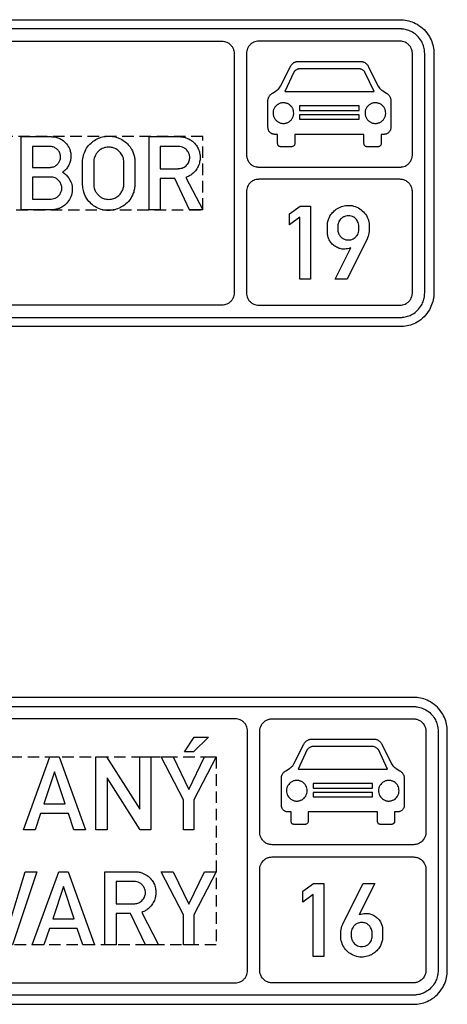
# Model space of a CAD drawing. Header units: millimetres. Extents: x -193 to 4535, y -731 to 1029.
# Tile 3 of 3: x 3840 to 4535, y -731 to 873. Entities that reach past the tile are written whole.
import ezdxf

# ---------------------------------------------------------------- set-up
doc = ezdxf.new("R2010")
doc.units = ezdxf.units.MM
doc.header["$LTSCALE"] = 5
doc.linetypes.add('ČÁRKOVANÁX2', pattern=[1.5, 1, -0.5])
doc.layers.add('Značka', color=7, linetype='Continuous')

msp = doc.modelspace()

# ---------------------------------------------------------------- linework, layer by layer
at = {"layer": 'Značka', "color": 5}
for points in [[(3223.8, 873), (4458.5, 873, -0.003522), (4461.3, 872.8, -0.010692), (4464.2, 872.7, -0.055719), (4475.4, 870.3, -0.056158), (4486, 865.6, -0.069698), (4497.4, 856.9, -0.068347), (4506.1, 845.5, -0.056425), (4510.9, 834.9, -0.061111), (4513.2, 823.7), (4513.4, 820.8), (4513.5, 818), (4513.5, 428), (4513.3, 425.1), (4513.2, 422.2, -0.055706), (4510.8, 411, -0.056171), (4506.1, 400.5, -0.069693), (4497.4, 389, -0.068361), (4486, 380.3, -0.05643), (4475.4, 375.5, -0.061122), (4464.2, 373.3, -0.012202), (4461.3, 373.1, -0.004053), (4458.5, 373)], [(3219.7, 388), (4458.5, 388, 0.00359), (4460.5, 388, 0.010701), (4462.6, 388.2, 0.055709), (4470.8, 389.9, 0.056165), (4478.5, 393.3, 0.069687), (4486.8, 399.6, 0.06836), (4493.1, 408, 0.056428), (4496.6, 415.6, 0.0611), (4498.2, 423.8), (4498.4, 425.9), (4498.5, 428), (4498.5, 818), (4498.4, 820), (4498.2, 822.1, 0.055729), (4496.6, 830.3, 0.056171), (4493.1, 838, 0.069701), (4486.8, 846.3, 0.068345), (4478.5, 852.6, 0.056415), (4470.8, 856.1, 0.061129), (4462.6, 857.7, 0.012199), (4460.5, 857.9, 0.004027), (4458.5, 858), (3219.7, 858)], [(3199.7, 838), (4168.5, 838, -0.003622), (4169.5, 837.9, -0.01085), (4170.5, 837.8, -0.055697), (4174.6, 837, -0.056176), (4178.5, 835.3, -0.069668), (4182.6, 832.1, -0.068349), (4185.8, 828, -0.056456), (4187.5, 824.1, -0.061141), (4188.3, 820), (4188.4, 819), (4188.5, 818), (4188.5, 428), (4188.4, 426.9), (4188.3, 425.9, -0.055695), (4187.5, 421.8, -0.056165), (4185.8, 418, -0.069682), (4182.6, 413.8, -0.068358), (4178.5, 410.6, -0.056429), (4174.6, 408.9, -0.061109), (4170.5, 408.1, -0.012253), (4169.5, 408, -0.004025), (4168.5, 408), (3199.7, 408)], [(4228.5, 633), (4458.5, 633, 0.003622), (4459.5, 633, 0.010792), (4460.5, 633.1, 0.055729), (4464.6, 633.9, 0.056152), (4468.5, 635.6, 0.069696), (4472.6, 638.8, 0.068342), (4475.8, 643, 0.05641), (4477.5, 646.8, 0.061117), (4478.3, 650.9), (4478.4, 651.9), (4478.5, 653), (4478.5, 818), (4478.4, 819), (4478.3, 820, 0.055758), (4477.5, 824.1, 0.05615), (4475.8, 828, 0.069668), (4472.6, 832.1, 0.068362), (4468.5, 835.3, 0.056403), (4464.6, 837, 0.061149), (4460.5, 837.8, 0.01213), (4459.5, 837.9), (4458.5, 838), (4228.5, 838, 0.003617), (4227.4, 837.9, 0.010859), (4226.4, 837.8, 0.055701), (4222.3, 837, 0.056165), (4218.5, 835.3, 0.069696), (4214.3, 832.1, 0.068366), (4211.1, 828, 0.056403), (4209.4, 824.1, 0.061141), (4208.6, 820), (4208.5, 819), (4208.5, 818), (4208.5, 653), (4208.5, 651.9), (4208.6, 650.9, 0.055701), (4209.4, 646.8, 0.056177), (4211.1, 643, 0.069696), (4214.3, 638.8, 0.068361), (4218.5, 635.6, 0.056427), (4222.3, 633.9, 0.061135), (4226.4, 633.1, 0.012204), (4227.4, 633), (4228.5, 633)], [(4394.8, 805), (4396, 804.8, -0.012989), (4397.1, 804.6, -0.017317), (4398.1, 804.4, -0.021982), (4399.1, 804.1, -0.025109), (4400.1, 803.6), (4401.1, 803.1), (4402.1, 802.4), (4403.1, 801.7), (4403.9, 801), (4404.6, 800.2), (4405.3, 799.3), (4405.9, 798.4), (4406.4, 797.7), (4406.8, 796.9), (4422.9, 764.5), (4425.1, 761.4), (4425.4, 761), (4425.8, 760.6), (4426.2, 760.2), (4426.6, 759.8), (4427, 759.5), (4427.4, 759.1), (4427.8, 758.8), (4428.2, 758.5), (4428.5, 758.3), (4428.9, 758), (4429.5, 757.6), (4430.2, 757.2), (4436.3, 753.2), (4437.1, 752.7), (4438, 752), (4439, 751.3), (4439.8, 750.4), (4440.5, 749.6), (4441.2, 748.7), (4441.7, 747.8), (4442.2, 746.9), (4442.5, 746.1), (4442.8, 745.2), (4443.1, 744.2), (4443.3, 743.1), (4443.4, 742.6), (4443.5, 742.1), (4443.5, 697.3), (4443.3, 695.9), (4443.1, 694.6), (4442.6, 693.2), (4442, 691.8), (4441.3, 690.7), (4440.4, 689.7), (4439.4, 688.8), (4438.4, 688), (4437.5, 687.5, -0.031359), (4436.5, 687, -0.037177), (4435.1, 686.6, -0.024659), (4433.7, 686.4), (4433.1, 686.3), (4432.5, 686.2), (4427.7, 686.2), (4427.7, 671.5), (4427.6, 670.4), (4427.4, 669.4, -0.079463), (4426.6, 668.1, -0.085255), (4425.5, 667, -0.082633), (4424, 666.3, -0.025892), (4422.2, 665.9), (4405.2, 665.9, -0.019308), (4403.8, 666.2, -0.059521), (4402.4, 666.7, -0.07699), (4401.2, 667.6, -0.081023), (4400.4, 668.8, -0.063454), (4399.9, 670.1), (4399.7, 671.5), (4399.7, 686.2), (4287.2, 686.2), (4287.2, 671.5), (4287.1, 670.5), (4286.8, 669.4, -0.079465), (4286.1, 668, -0.08603), (4284.9, 667, -0.078895), (4283.4, 666.3, -0.024884), (4281.7, 665.9), (4264.7, 665.9, -0.020522), (4263.2, 666.2, -0.063616), (4261.8, 666.7, -0.077256), (4260.7, 667.6, -0.081526), (4259.8, 668.8, -0.064326), (4259.4, 670.1), (4259.2, 671.5), (4259.2, 686.2), (4254.4, 686.2), (4253.7, 686.3), (4252.9, 686.4, -0.024113), (4251.6, 686.7, -0.036694), (4250.3, 687.1, -0.030944), (4249.4, 687.5), (4248.5, 688, -0.028118), (4247.4, 688.8, -0.029197), (4246.4, 689.8, -0.033893), (4245.5, 690.9, -0.039889), (4244.8, 692.1, -0.041795), (4244.2, 693.5, -0.033821), (4243.8, 694.9), (4243.6, 696.1), (4243.5, 697.3), (4243.5, 742.1), (4243.5, 742.7), (4243.6, 743.3), (4243.8, 744.3), (4244.1, 745.3), (4244.4, 746.1), (4244.7, 746.9), (4245.2, 747.8), (4245.8, 748.8), (4246.5, 749.7), (4247.3, 750.6), (4248.1, 751.4), (4249.1, 752.2), (4249.9, 752.7), (4250.7, 753.2), (4256.7, 757.2), (4257.4, 757.6), (4258.1, 758), (4258.4, 758.3), (4258.7, 758.5), (4259.1, 758.8), (4259.6, 759.2), (4260, 759.5), (4260.4, 759.9), (4260.8, 760.3), (4261.2, 760.7), (4261.6, 761.1), (4261.9, 761.4), (4264, 764.5), (4280.1, 796.9), (4280.4, 797.5), (4280.8, 798.1), (4281.4, 799), (4282.1, 800), (4282.7, 800.6), (4283.4, 801.3), (4284.3, 802.1), (4285.3, 802.7, -0.023368), (4286.3, 803.4, -0.02721), (4287.5, 803.9, -0.028211), (4288.8, 804.4, -0.022717), (4290.1, 804.7, -0.011687), (4291.1, 804.9), (4292.1, 805), (4394.8, 805)], [(4416.2, 755.9), (4401.3, 787.8), (4400.9, 788.3), (4400.4, 788.8), (4399.6, 789.6), (4398.7, 790.4), (4397.9, 790.9), (4397.1, 791.4), (4396.2, 791.8), (4395.2, 792.2), (4394.4, 792.5, 0.021179), (4393.5, 792.7, 0.021347), (4392.6, 792.8, 0.017967), (4391.6, 792.9, 0.009278), (4390.9, 792.9), (4390.2, 792.9), (4296.7, 792.9, 0.00384), (4295.9, 792.9, 0.010935), (4295.1, 792.9, 0.017891), (4294.2, 792.8, 0.020663), (4293.3, 792.7, 0.020131), (4292.4, 792.4, 0.017374), (4291.6, 792.2, 0.017579), (4290.7, 791.8), (4289.8, 791.4), (4288.9, 790.9, 0.024999), (4288.1, 790.3, 0.028173), (4287.2, 789.5), (4286.3, 788.6), (4285.9, 788.2), (4285.6, 787.8), (4270.7, 755.9), (4416.2, 755.9)], [(4285.4, 720.8), (4285.3, 722.9, 0.029272), (4284.9, 725, 0.03852), (4284.3, 727.1, 0.034221), (4283.3, 729.1, 0.033165), (4282.1, 730.9, 0.034276), (4280.7, 732.6, 0.034619), (4279, 734.1, 0.034392), (4277.2, 735.3, 0.034396), (4275.3, 736.3, 0.034425), (4273.2, 737, 0.034452), (4271, 737.5, 0.034409), (4268.8, 737.7, 0.034396), (4266.7, 737.6, 0.034431), (4264.5, 737.1, 0.03439), (4262.4, 736.5, 0.034431), (4260.4, 735.5, 0.034443), (4258.6, 734.3, 0.034423), (4256.9, 732.9, 0.034405), (4255.4, 731.3, 0.034467), (4254.2, 729.4, 0.034438), (4253.2, 727.5, 0.034438), (4252.4, 725.4, 0.034391), (4252, 723.3, 0.034459), (4251.8, 721.1, 0.034457), (4251.9, 718.9, 0.034434), (4252.3, 716.7, 0.034364), (4253, 714.6, 0.034393), (4254, 712.6, 0.034419), (4255.2, 710.8, 0.034486), (4256.6, 709.1, 0.034462), (4258.2, 707.6, 0.034405), (4260, 706.4, 0.034401), (4262, 705.4, 0.034369), (4264.1, 704.7, 0.034384), (4266.2, 704.2, 0.034434), (4268.4, 704, 0.034424), (4270.6, 704.1, 0.034431), (4272.8, 704.6, 0.034432), (4274.9, 705.2, 0.034407), (4276.8, 706.2, 0.034446), (4278.7, 707.4, 0.034427), (4280.4, 708.8, 0.034355), (4281.8, 710.4, 0.034504), (4283.1, 712.3, 0.034364), (4284.1, 714.2, 0.033725), (4284.8, 716.3, 0.034468), (4285.3, 718.4, 0.037361), (4285.4, 720.6), (4285.4, 720.7), (4285.4, 720.8)], [(4435.1, 720.8), (4434.9, 722.9), (4434.6, 725, 0.038467), (4433.9, 727.1, 0.034272), (4432.9, 729.1, 0.033118), (4431.8, 730.9, 0.03436), (4430.3, 732.6, 0.034693), (4428.7, 734.1, 0.034392), (4426.9, 735.3, 0.034372), (4424.9, 736.3, 0.034442), (4422.8, 737, 0.034442), (4420.7, 737.5, 0.0344), (4418.5, 737.7, 0.034402), (4416.3, 737.6, 0.03444), (4414.1, 737.1, 0.03439), (4412, 736.5, 0.034431), (4410.1, 735.5, 0.034443), (4408.2, 734.3, 0.034423), (4406.6, 732.9, 0.034366), (4405.1, 731.3, 0.03442), (4403.8, 729.4, 0.034438), (4402.8, 727.5, 0.034438), (4402.1, 725.4, 0.034391), (4401.6, 723.3, 0.034348), (4401.5, 721.1, 0.034346), (4401.6, 718.9, 0.034434), (4402, 716.7, 0.034417), (4402.7, 714.6, 0.034444), (4403.6, 712.6, 0.034419), (4404.8, 710.8, 0.034402), (4406.2, 709.1, 0.034424), (4407.9, 707.6, 0.034438), (4409.7, 706.4, 0.034401), (4411.6, 705.4, 0.034386), (4413.7, 704.7, 0.034398), (4415.9, 704.2, 0.034434), (4418.1, 704, 0.034429), (4420.3, 704.1, 0.034419), (4422.4, 704.6, 0.034417), (4424.5, 705.2, 0.034407), (4426.5, 706.2, 0.034446), (4428.3, 707.4, 0.034427), (4430, 708.8, 0.034437), (4431.5, 710.4, 0.034595), (4432.7, 712.3, 0.034364), (4433.7, 714.2, 0.033672), (4434.5, 716.3, 0.034468), (4434.9, 718.4, 0.037305), (4435.1, 720.6), (4435.1, 720.7), (4435.1, 720.8)], [(3842.1, 563.5), (3842.1, 682.5), (3891, 682.5, -0.002347), (3892.2, 682.4, -0.006987), (3893.5, 682.4, -0.053522), (3900.2, 681.2, -0.058862), (3906.5, 678.5, -0.084105), (3914.3, 672.6, -0.084), (3919.8, 664.5, -0.052884), (3921.9, 658.7, -0.048077), (3922.8, 652.7, -0.047679), (3922.6, 646.6, -0.051685), (3921.3, 640.6, -0.057814), (3918.5, 634.4, -0.056931), (3914.4, 629, -0.018975), (3912.9, 627.4, -0.019188), (3911.2, 626), (3910.3, 625.3), (3909.4, 624.6), (3910.6, 623.7), (3911.8, 622.8, -0.045536), (3916.7, 618.3, -0.053978), (3920.7, 612.8, -0.077429), (3924.2, 604.3, -0.07634), (3925, 595.1, -0.084936), (3922.9, 584.7, -0.082721), (3917.6, 575.7, -0.067294), (3911.5, 569.8, -0.067548), (3904.1, 565.7, -0.045457), (3898.9, 564.1, -0.048758), (3893.5, 563.5, -0.00711), (3892.5, 563.5, -0.00231), (3891.5, 563.5), (3842.1, 563.5)], [(3941.9, 642), (3941.9, 643), (3942, 644, -0.030699), (3942.7, 649, -0.031077), (3944, 653.8, -0.066297), (3948.5, 663.7, -0.068485), (3955.6, 672, -0.061851), (3963.3, 677.7, -0.059931), (3972.2, 681.5, -0.05734), (3981.3, 683.2, -0.057585), (3990.7, 682.9, -0.056917), (3999.6, 680.6, -0.057503), (4007.8, 676.4, -0.055388), (4014.7, 670.8, -0.053464), (4020.3, 663.8, -0.043032), (4023.6, 657.9, -0.048855), (4025.7, 651.4, -0.022739), (4026.4, 647.9, -0.012965), (4026.8, 644.3), (4026.9, 643.7), (4026.9, 643.1), (4026.9, 603.3), (4026.8, 602.4), (4026.7, 601.4, -0.03576), (4025.5, 594, -0.047835), (4023, 587, -0.07879), (4016.6, 577, -0.073098), (4007.5, 569.4, -0.060117), (3998.9, 564.9, -0.059847), (3989.5, 562.7, -0.071109), (3977.8, 562.8, -0.074185), (3966.6, 566.2, -0.06604), (3957.8, 571.6, -0.061708), (3950.6, 579, -0.047099), (3946.5, 585.3, -0.053865), (3943.7, 592.3, -0.030221), (3942.7, 597, -0.017672), (3942.1, 601.7), (3942, 602.8), (3941.9, 603.9), (3941.9, 642)], [(4050.2, 563.5), (4050.2, 682.5), (4100.3, 682.5), (4101, 682.4, -0.005432), (4101.7, 682.4, -0.052876), (4107.3, 681.6, -0.045272), (4112.7, 679.7, -0.068757), (4120.7, 674.9, -0.074099), (4127, 668.1, -0.062848), (4130.7, 661.4, -0.059642), (4132.7, 654, -0.05513), (4133.1, 646.8, -0.055193), (4131.9, 639.6, -0.062292), (4128.9, 632, -0.063047), (4124.1, 625.4, -0.052742), (4119.1, 620.9, -0.055215), (4113.4, 617.6, -0.011408), (4111.8, 616.9), (4110.1, 616.2), (4137.5, 563.5), (4116.1, 563.5), (4091.8, 614.5), (4068.3, 614.5), (4068.3, 563.5), (4050.2, 563.5)], [(3860.2, 666.5), (3860.2, 632.5), (3888.8, 632.5, 0.005386), (3889.9, 632.5, 0.016039), (3891, 632.6, 0.091638), (3896.1, 634, 0.080747), (3900.5, 637.1, 0.081309), (3903.9, 641.3, 0.08609), (3905.7, 646.3, 0.087472), (3905.8, 651.8, 0.085817), (3904.2, 657.1, 0.081911), (3901.1, 661.4, 0.078649), (3896.9, 664.5, 0.046694), (3894.2, 665.7, 0.054004), (3891.4, 666.4, 0.009053), (3890.8, 666.4), (3890.2, 666.5), (3860.2, 666.5)], [(3960, 642), (3960, 603.9), (3960.1, 603.2), (3960.1, 602.5, 0.037584), (3960.8, 598.7, 0.04166), (3962, 595.1, 0.062884), (3964.8, 590.2, 0.060173), (3968.7, 586.1, 0.059415), (3973.3, 582.9, 0.064332), (3978.4, 581, 0.050503), (3982.7, 580.4, 0.044565), (3987, 580.5, 0.073922), (3994.4, 582.5, 0.085009), (4000.7, 586.6, 0.073635), (4004.9, 591.5, 0.063589), (4007.7, 597.3, 0.033231), (4008.5, 600.2, 0.042637), (4008.9, 603.2), (4008.9, 603.6), (4008.9, 604), (4008.9, 641.9), (4008.9, 642.5), (4008.9, 643.2, 0.062598), (4008.2, 647.4, 0.048298), (4006.6, 651.3, 0.0769), (4002.2, 657.7, 0.083785), (3996.1, 662.4, 0.069861), (3990.4, 664.7, 0.066682), (3984.2, 665.4, 0.088518), (3975.8, 663.9, 0.098123), (3968.5, 659.5, 0.062844), (3964.9, 655.6, 0.051415), (3962.2, 650.9, 0.039545), (3960.8, 647.2, 0.050722), (3960.1, 643.3), (3960.1, 642.6), (3960, 642)], [(4068.3, 666.4), (4068.3, 630.3), (4097.5, 630.3, 0.002023), (4098.2, 630.4, 0.006061), (4099, 630.4, 0.040785), (4102.3, 630.9, 0.049412), (4105.4, 632, 0.110763), (4111.7, 636.6, 0.11477), (4115.4, 643.3, 0.085191), (4116.2, 648.6, 0.080108), (4115.3, 653.9, 0.084099), (4112.7, 659.1, 0.081226), (4108.4, 663.2, 0.067084), (4104.5, 665.4, 0.082117), (4100.1, 666.4), (4099.6, 666.4), (4099.1, 666.4), (4068.3, 666.4)], [(3860.3, 616.6), (3860.3, 580.6), (3888.9, 580.6, 0.003564), (3890, 580.6, 0.010909), (3891, 580.7, 0.058716), (3895.3, 581.5, 0.063105), (3899.3, 583.3, 0.084076), (3903.7, 586.9, 0.085705), (3906.7, 591.8, 0.082232), (3908, 597.1, 0.080952), (3907.6, 602.5, 0.088838), (3905.3, 608.1, 0.084254), (3901.2, 612.7, 0.0656), (3897.5, 615.2, 0.080398), (3893.3, 616.4, 0.0183), (3892.1, 616.5, 0.006111), (3890.9, 616.6), (3860.3, 616.6)], [(4228.5, 408), (4458.5, 408, 0.003505), (4459.5, 408, 0.010675), (4460.5, 408.1, 0.055701), (4464.6, 408.9, 0.056165), (4468.5, 410.6, 0.069696), (4472.6, 413.8, 0.068336), (4475.8, 418, 0.056415), (4477.5, 421.8, 0.061115), (4478.3, 425.9), (4478.4, 426.9), (4478.5, 428), (4478.5, 593), (4478.4, 594), (4478.3, 595, 0.055758), (4477.5, 599.1, 0.056145), (4475.8, 603, 0.06969), (4472.6, 607.1, 0.068361), (4468.5, 610.3, 0.056403), (4464.6, 612, 0.061135), (4460.5, 612.8, 0.012188), (4459.5, 612.9), (4458.5, 613), (4228.5, 613, 0.003559), (4227.4, 612.9, 0.010801), (4226.4, 612.8, 0.055715), (4222.3, 612, 0.056165), (4218.5, 610.3, 0.069696), (4214.3, 607.1, 0.068373), (4211.1, 603, 0.056415), (4209.4, 599.1, 0.061145), (4208.6, 595), (4208.5, 594), (4208.5, 593), (4208.5, 428), (4208.5, 426.9), (4208.6, 425.9, 0.055695), (4209.4, 421.8, 0.056165), (4211.1, 418, 0.069682), (4214.3, 413.8, 0.06837), (4218.5, 410.6, 0.056454), (4222.3, 408.9, 0.06112), (4226.4, 408.1, 0.012262), (4227.4, 408), (4228.5, 408)], [(4352.9, 450.5), (4378.4, 501.3), (4376.9, 500.8), (4375.5, 500.4, -0.039134), (4370.8, 499.5, -0.045951), (4366.1, 499.3, -0.066126), (4359.6, 500.5, -0.062044), (4353.5, 503.3, -0.064467), (4348.1, 507.5, -0.067493), (4343.9, 513, -0.060693), (4341.4, 518.5, -0.062874), (4340.3, 524.5), (4340.3, 525.1), (4340.2, 525.8), (4340.2, 537.3), (4340.3, 538.1), (4340.3, 539, -0.057659), (4341.3, 545.7, -0.056066), (4343.9, 552, -0.065505), (4348.5, 558.7, -0.061153), (4354.6, 564.1, -0.069354), (4362.9, 568.5, -0.0745), (4372.1, 570.4, -0.086611), (4382.9, 569.5, -0.085328), (4392.9, 564.9, -0.080114), (4400.6, 558, -0.076185), (4405.9, 549.2, -0.044499), (4407.6, 544, -0.055017), (4408.3, 538.7), (4408.3, 538), (4408.3, 537.3), (4408.3, 529.3), (4408.2, 528.7), (4408.2, 528), (4407.8, 525.3), (4407.2, 522.7), (4406.5, 520.2), (4405.6, 517.9), (4405.2, 517.1), (4404.8, 516.3), (4372.1, 450.5), (4352.9, 450.5)], [(4391.3, 530.3), (4391.3, 537.4), (4391.2, 537.9), (4391.2, 538.4, 0.046124), (4390.2, 542.4, 0.065944), (4388.4, 546.1, 0.065636), (4386, 548.9, 0.058897), (4383, 551.2, 0.067236), (4378.9, 552.9, 0.069378), (4374.5, 553.5, 0.072202), (4369.9, 552.9, 0.068721), (4365.6, 551.1, 0.044851), (4363.1, 549.4, 0.047741), (4361.1, 547.4, 0.063451), (4358.9, 544.1, 0.065639), (4357.7, 540.4), (4357.4, 538.9), (4357.3, 537.3), (4357.3, 530.4), (4357.3, 529.5), (4357.4, 528.7, 0.051264), (4358.2, 525.4, 0.055509), (4359.7, 522.3, 0.074985), (4362.7, 518.7, 0.072365), (4366.5, 516, 0.044075), (4369.1, 515, 0.043744), (4371.8, 514.4, 0.018561), (4373, 514.2, 0.017876), (4374.2, 514.2, 0.057587), (4378.1, 514.6, 0.060885), (4381.9, 516, 0.069279), (4385.5, 518.3, 0.070566), (4388.4, 521.6, 0.064042), (4390.3, 525.2, 0.060753), (4391.2, 529.1), (4391.2, 529.7), (4391.3, 530.3)], [(4535.3, -675.9), (4535.3, -285.9), (4535.2, -283), (4535, -280.2, 0.055706), (4532.7, -268.9, 0.056174), (4527.9, -258.4, 0.069692), (4519.2, -247, 0.068356), (4507.8, -238.3, 0.056425), (4497.3, -233.4, 0.061124), (4486, -231.2, 0.012202), (4483.1, -231, 0.004067), (4480.3, -230.9), (3045.6, -230.9)], [(3041.5, -245.9), (4480.3, -245.9, -0.00359), (4482.4, -246, -0.01073), (4484.4, -246.1, -0.055709), (4492.6, -247.8, -0.056162), (4500.3, -251.3, -0.069687), (4508.6, -257.6, -0.068365), (4514.9, -265.9, -0.056427), (4518.4, -273.5, -0.061101), (4520, -281.7), (4520.2, -283.8), (4520.3, -285.9), (4520.3, -675.9), (4520.2, -678), (4520, -680.1, -0.055727), (4518.4, -688.3, -0.056169), (4514.9, -695.9, -0.069703), (4508.6, -704.2, -0.068355), (4500.3, -710.5, -0.056428), (4492.6, -714.1, -0.061122), (4484.4, -715.7, -0.012207), (4482.4, -715.8, -0.004069), (4480.3, -715.9), (3041.5, -715.9)], [(3021.5, -695.9), (4190.3, -695.9, 0.003578), (4191.3, -695.9, 0.010723), (4192.4, -695.8, 0.055717), (4196.4, -695, 0.056162), (4200.3, -693.2, 0.069702), (4204.4, -690.1, 0.068336), (4207.6, -685.9, 0.056416), (4209.3, -682.1, 0.061115), (4210.2, -678), (4210.2, -677), (4210.3, -675.9), (4210.3, -285.9), (4210.2, -284.9), (4210.2, -283.8, 0.055757), (4209.3, -279.7, 0.056142), (4207.6, -275.9, 0.069682), (4204.4, -271.7, 0.068361), (4200.3, -268.6, 0.056447), (4196.4, -266.8, 0.061127), (4192.4, -266, 0.012159), (4191.3, -265.9), (4190.3, -265.9), (3021.5, -265.9)], [(4250.3, -470.9), (4250.2, -470.9), (4250.1, -470.9, -0.032183), (4247.5, -470.7, -0.035447), (4245, -470.2, -0.036274), (4242.5, -469.4, -0.034414), (4240.2, -468.2, -0.033745), (4238.1, -466.8, -0.034097), (4236.1, -465, -0.03418), (4234.4, -463.1), (4233, -461), (4231.8, -458.6), (4231, -456.2), (4230.4, -453.6), (4230.3, -451.1), (4230.3, -451), (4230.3, -450.9), (4230.3, -285.9), (4230.3, -285.8), (4230.3, -285.7), (4230.4, -283.2), (4231, -280.6), (4231.8, -278.2), (4233, -275.9, -0.033728), (4234.4, -273.7, -0.034081), (4236.1, -271.8, -0.034247), (4238.1, -270, -0.034199), (4240.2, -268.6, -0.034034), (4242.5, -267.5, -0.033414), (4245, -266.6, -0.034124), (4247.5, -266.1, -0.03674), (4250.1, -265.9), (4250.2, -265.9), (4250.3, -265.9), (4480.3, -265.9), (4480.3, -265.9), (4480.4, -265.9, -0.032183), (4483, -266.1, -0.035447), (4485.5, -266.6, -0.036274), (4488, -267.4, -0.034414), (4490.3, -268.6, -0.033745), (4492.5, -270, -0.034105), (4494.4, -271.8), (4496.1, -273.7), (4497.6, -275.9), (4498.7, -278.2), (4499.6, -280.6), (4500.1, -283.2), (4500.3, -285.7), (4500.3, -285.8), (4500.3, -285.9), (4500.3, -450.9), (4500.3, -451), (4500.3, -451.1), (4500.1, -453.6), (4499.6, -456.2), (4498.7, -458.6), (4497.6, -461), (4496.1, -463.1), (4494.4, -465), (4492.5, -466.8, -0.034199), (4490.3, -468.2, -0.034034), (4488, -469.4, -0.033414), (4485.5, -470.2, -0.034124), (4483, -470.7, -0.03674), (4480.4, -470.9), (4480.3, -470.9), (4480.3, -470.9), (4250.3, -470.9)], [(4416.6, -298.8), (4417.8, -299), (4418.9, -299.2), (4419.9, -299.5), (4420.9, -299.8), (4421.9, -300.2), (4422.9, -300.8), (4424, -301.5), (4424.9, -302.2), (4425.7, -302.9), (4426.5, -303.7), (4427.1, -304.5), (4427.8, -305.5), (4428.2, -306.2), (4428.6, -307), (4444.7, -339.4), (4446.9, -342.5), (4447.2, -342.8), (4447.6, -343.2), (4448, -343.6), (4448.4, -344), (4448.8, -344.4), (4449.2, -344.7), (4449.6, -345), (4450, -345.4), (4450.3, -345.6), (4450.7, -345.9), (4451.3, -346.3), (4452, -346.7), (4458.1, -350.6), (4459, -351.2), (4459.8, -351.8), (4460.8, -352.6), (4461.6, -353.4), (4462.3, -354.3), (4463, -355.2), (4463.5, -356.1), (4464, -357), (4464.3, -357.8), (4464.6, -358.6), (4464.9, -359.7), (4465.1, -360.8), (4465.2, -361.3), (4465.3, -361.8), (4465.3, -406.6), (4465.1, -407.9), (4464.9, -409.2), (4464.5, -410.7), (4463.8, -412), (4463.1, -413.2), (4462.2, -414.2), (4461.2, -415.1), (4460.2, -415.8), (4459.3, -416.4), (4458.3, -416.8, -0.037227), (4456.9, -417.3, -0.024621), (4455.6, -417.5), (4454.9, -417.6), (4454.3, -417.6), (4449.5, -417.6), (4449.5, -432.4), (4449.4, -433.4), (4449.2, -434.4), (4448.4, -435.8, -0.085226), (4447.3, -436.9, -0.082601), (4445.8, -437.6, -0.025875), (4444, -438), (4427, -438, -0.019315), (4425.6, -437.7, -0.059582), (4424.2, -437.2, -0.07686), (4423, -436.3, -0.081013), (4422.2, -435.1), (4421.7, -433.8), (4421.5, -432.4), (4421.5, -417.6), (4309, -417.6), (4309, -432.4), (4308.9, -433.4), (4308.7, -434.4, -0.079394), (4307.9, -435.8, -0.086001), (4306.7, -436.9, -0.078956), (4305.2, -437.6, -0.024899), (4303.5, -438), (4286.5, -438, -0.020562), (4285, -437.7, -0.063597), (4283.6, -437.2, -0.077208), (4282.5, -436.3, -0.081576), (4281.6, -435), (4281.2, -433.7), (4281, -432.4), (4281, -417.6), (4276.2, -417.6), (4275.5, -417.6), (4274.7, -417.5, -0.024112), (4273.4, -417.2, -0.036593), (4272.2, -416.8), (4271.2, -416.4), (4270.3, -415.8), (4269.2, -415), (4268.3, -414.1), (4267.3, -413), (4266.6, -411.8), (4266, -410.4), (4265.6, -408.9), (4265.4, -407.8), (4265.3, -406.6), (4265.3, -361.8), (4265.4, -361.2), (4265.4, -360.6), (4265.6, -359.5), (4265.9, -358.5), (4266.2, -357.8), (4266.6, -357), (4267.1, -356), (4267.6, -355.1), (4268.3, -354.1), (4269.1, -353.3), (4269.9, -352.4), (4270.9, -351.7), (4271.7, -351.1), (4272.5, -350.6), (4278.5, -346.7), (4279.2, -346.3), (4279.9, -345.8), (4280.2, -345.6), (4280.5, -345.4), (4281, -345), (4281.4, -344.7), (4281.8, -344.3), (4282.2, -343.9), (4282.6, -343.5), (4283.1, -343.1), (4283.4, -342.8), (4283.7, -342.5), (4285.8, -339.4), (4301.9, -307), (4302.2, -306.4), (4302.6, -305.8), (4303.2, -304.8), (4303.9, -303.9), (4304.5, -303.2), (4305.2, -302.6), (4306.1, -301.8), (4307.1, -301.1), (4308.2, -300.5), (4309.3, -299.9, -0.028215), (4310.6, -299.5, -0.022739), (4311.9, -299.2), (4312.9, -299), (4313.9, -298.8), (4416.6, -298.8)], [(4438, -347.9), (4423.1, -316.1), (4422.7, -315.6), (4422.2, -315.1), (4421.4, -314.3), (4420.5, -313.5), (4419.7, -313), (4418.9, -312.5), (4418, -312), (4417, -311.7), (4416.2, -311.4), (4415.3, -311.2), (4414.4, -311, 0.017979), (4413.5, -311, 0.009534), (4412.7, -310.9), (4412, -310.9), (4318.5, -310.9, 0.003656), (4317.7, -310.9, 0.011119), (4316.9, -311, 0.017733), (4316, -311, 0.020794), (4315.1, -311.2), (4314.2, -311.4), (4313.4, -311.7), (4312.5, -312), (4311.6, -312.5), (4310.7, -313), (4309.9, -313.6), (4309, -314.4), (4308.1, -315.3), (4307.8, -315.7), (4307.4, -316.1), (4292.6, -347.9), (4438, -347.9)], [(4307.2, -383), (4307.1, -380.9), (4306.7, -378.9), (4306.1, -376.8), (4305.1, -374.8), (4303.9, -372.9), (4302.5, -371.3), (4300.9, -369.8, 0.034403), (4299, -368.6, 0.034383), (4297.1, -367.6, 0.034449), (4295, -366.8, 0.034429), (4292.9, -366.4, 0.034414), (4290.7, -366.2, 0.034429), (4288.5, -366.3, 0.034426), (4286.3, -366.7, 0.034403), (4284.2, -367.4, 0.034419), (4282.2, -368.3, 0.034443), (4280.4, -369.5, 0.034423), (4278.7, -371), (4277.2, -372.6), (4276, -374.4), (4275, -376.4), (4274.3, -378.4), (4273.8, -380.6), (4273.6, -382.8), (4273.7, -385), (4274.1, -387.2), (4274.8, -389.2), (4275.8, -391.2), (4277, -393.1), (4278.4, -394.7), (4280, -396.2, 0.034428), (4281.8, -397.5, 0.034413), (4283.8, -398.5, 0.034409), (4285.9, -399.2, 0.034425), (4288, -399.7, 0.03442), (4290.2, -399.8, 0.034429), (4292.4, -399.7, 0.034406), (4294.6, -399.3, 0.034417), (4296.7, -398.6, 0.034407), (4298.7, -397.7, 0.034446), (4300.5, -396.5, 0.034406), (4302.2, -395.1), (4303.6, -393.4), (4304.9, -391.6), (4305.9, -389.7), (4306.6, -387.6), (4307.1, -385.4), (4307.2, -383.2), (4307.2, -383.1), (4307.2, -383)], [(4456.9, -383), (4456.7, -380.9), (4456.4, -378.9), (4455.7, -376.8), (4454.8, -374.8), (4453.6, -372.9), (4452.1, -371.3), (4450.5, -369.8), (4448.7, -368.6, 0.034333), (4446.7, -367.6, 0.034429), (4444.7, -366.8, 0.034452), (4442.5, -366.4, 0.034414), (4440.3, -366.2, 0.034429), (4438.1, -366.3, 0.034426), (4436, -366.7, 0.034422), (4433.9, -367.4, 0.034442), (4431.9, -368.3, 0.034443), (4430, -369.5), (4428.4, -371), (4426.9, -372.6), (4425.6, -374.4), (4424.6, -376.4), (4423.9, -378.4), (4423.4, -380.6), (4423.3, -382.8), (4423.4, -385), (4423.8, -387.2), (4424.5, -389.2), (4425.4, -391.2), (4426.6, -393.1), (4428, -394.7), (4429.7, -396.2), (4431.5, -397.5, 0.034389), (4433.5, -398.5, 0.034425), (4435.5, -399.2, 0.034438), (4437.7, -399.7, 0.034412), (4439.9, -399.8, 0.034429), (4442.1, -399.7, 0.034426), (4444.2, -399.3, 0.034417), (4446.3, -398.6, 0.034407), (4448.3, -397.7, 0.034415), (4450.2, -396.5), (4451.8, -395.1), (4453.3, -393.4), (4454.5, -391.6), (4455.5, -389.7), (4456.3, -387.6), (4456.7, -385.4), (4456.9, -383.2), (4456.9, -383.1), (4456.9, -383)], [(4250.3, -695.9), (4250.2, -695.9), (4250.1, -695.9, -0.032184), (4247.5, -695.7, -0.035448), (4245, -695.2, -0.036283), (4242.5, -694.4, -0.034422), (4240.2, -693.2, -0.033746), (4238.1, -691.8), (4236.1, -690), (4234.4, -688.1), (4233, -686), (4231.8, -683.6), (4231, -681.2), (4230.4, -678.6), (4230.3, -676.1), (4230.3, -676), (4230.3, -675.9), (4230.3, -510.9), (4230.3, -510.8), (4230.3, -510.7), (4230.4, -508.2), (4231, -505.6), (4231.8, -503.2), (4233, -500.9), (4234.4, -498.7), (4236.1, -496.8, -0.034234), (4238.1, -495, -0.034204), (4240.2, -493.6, -0.034029), (4242.5, -492.5, -0.03342), (4245, -491.6, -0.034118), (4247.5, -491.1, -0.03674), (4250.1, -490.9), (4250.2, -490.9), (4250.3, -490.9), (4480.3, -490.9), (4480.3, -490.9), (4480.4, -490.9, -0.032183), (4483, -491.1, -0.035452), (4485.5, -491.6, -0.03628), (4488, -492.4, -0.03442), (4490.3, -493.6, -0.033745), (4492.5, -495), (4494.4, -496.8), (4496.1, -498.7), (4497.6, -500.9), (4498.7, -503.2), (4499.6, -505.6), (4500.1, -508.2), (4500.3, -510.7), (4500.3, -510.8), (4500.3, -510.9), (4500.3, -675.9), (4500.3, -676), (4500.3, -676.1), (4500.1, -678.6), (4499.6, -681.2), (4498.7, -683.6), (4497.6, -686), (4496.1, -688.1), (4494.4, -690), (4492.5, -691.8), (4490.3, -693.2, -0.034032), (4488, -694.4, -0.03342), (4485.5, -695.2, -0.034122), (4483, -695.7, -0.036745), (4480.4, -695.9), (4480.3, -695.9), (4480.3, -695.9), (4250.3, -695.9)], [(3978.2, -633.9), (3978.2, -514.9), (4028.3, -514.9), (4029, -514.9), (4029.7, -514.9, -0.052881), (4035.3, -515.7, -0.04525), (4040.7, -517.7, -0.068742), (4048.6, -522.4, -0.074104), (4054.9, -529.2, -0.062859), (4058.7, -535.9, -0.059658), (4060.7, -543.4, -0.055147), (4061.1, -550.6, -0.055176), (4059.9, -557.7, -0.062316), (4056.9, -565.3, -0.063057), (4052.1, -572, -0.052749), (4047.1, -576.5, -0.055206), (4041.4, -579.8), (4039.7, -580.5), (4038.1, -581.1), (4065.4, -633.9), (4044, -633.9), (4019.7, -582.9), (3996.3, -582.9), (3996.3, -633.9), (3978.2, -633.9)], [(3996.3, -530.9), (3996.3, -567), (4025.5, -567), (4026.2, -567, 0.005966), (4026.9, -567, 0.04079), (4030.2, -566.5, 0.049412), (4033.4, -565.4, 0.110777), (4039.6, -560.8, 0.114751), (4043.3, -554, 0.085144), (4044.2, -548.7, 0.080061), (4043.3, -543.5, 0.08408), (4040.6, -538.3, 0.081246), (4036.4, -534.2, 0.067114), (4032.4, -531.9, 0.082119), (4028.1, -531), (4027.6, -531), (4027.1, -530.9), (3996.3, -530.9)], [(4417.5, -533.9), (4391.9, -584.8), (4393.4, -584.3), (4394.9, -583.9, -0.039137), (4399.5, -582.9, -0.045942), (4404.2, -582.8, -0.06613), (4410.7, -584, -0.062053), (4416.8, -586.8, -0.064464), (4422.3, -591, -0.067444), (4426.4, -596.4, -0.060655), (4428.9, -602, -0.062981), (4430, -607.9), (4430.1, -608.6), (4430.1, -609.3), (4430.1, -620.8), (4430.1, -621.6), (4430.1, -622.4, -0.057622), (4429, -629.1, -0.056096), (4426.4, -635.4, -0.065536), (4421.9, -642.2, -0.061124), (4415.7, -647.6, -0.069331), (4407.4, -652, -0.074505), (4398.3, -653.9, -0.086606), (4387.4, -652.9, -0.085333), (4377.4, -648.4, -0.08012), (4369.7, -641.5, -0.076164), (4364.5, -632.6, -0.044496), (4362.7, -627.5, -0.054971), (4362.1, -622.2), (4362, -621.5), (4362, -620.8), (4362, -612.8), (4362.1, -612.1), (4362.2, -611.5), (4362.5, -608.8), (4363.1, -606.1), (4363.8, -603.7), (4364.8, -601.4), (4365.1, -600.5), (4365.5, -599.7), (4398.2, -533.9), (4417.5, -533.9)], [(4379, -613.7), (4379, -620.8), (4379.1, -621.4), (4379.2, -621.9, 0.046122), (4380.1, -625.9, 0.065888), (4382, -629.5, 0.065643), (4384.3, -632.4, 0.058938), (4387.3, -634.6, 0.067222), (4391.4, -636.4, 0.06936), (4395.8, -637, 0.072186), (4400.4, -636.4, 0.068719), (4404.8, -634.6, 0.044887), (4407.2, -632.9, 0.047794), (4409.3, -630.8, 0.063441), (4411.4, -627.6, 0.065641), (4412.6, -623.9), (4412.9, -622.3), (4413.1, -620.8), (4413.1, -613.9), (4413, -613), (4412.9, -612.2, 0.051264), (4412.1, -608.8, 0.05552), (4410.6, -605.7, 0.074996), (4407.6, -602.1, 0.072376), (4403.8, -599.5, 0.044103), (4401.2, -598.4, 0.043728), (4398.5, -597.8, 0.018523), (4397.3, -597.7, 0.017902), (4396.1, -597.7, 0.057591), (4392.2, -598.1, 0.060867), (4388.5, -599.4, 0.069276), (4384.8, -601.8, 0.070563), (4381.9, -605.1, 0.064046), (4380.1, -608.7, 0.060753), (4379.1, -612.6), (4379.1, -613.2), (4379, -613.7)], [(3045.6, -730.9), (4480.3, -730.9, 0.003576), (4483.1, -730.8, 0.010726), (4486, -730.6, 0.055717), (4497.3, -728.3, 0.056169), (4507.8, -723.5, 0.069696), (4519.2, -714.9, 0.068355), (4527.9, -703.4, 0.056427), (4532.7, -692.9, 0.061112), (4535, -681.7), (4535.2, -678.8), (4535.3, -675.9)]]:
    msp.add_lwpolyline(points, format="xyb", dxfattribs=at)
for points in [[(4392, 725.3), (4392, 732.8), (4294.9, 732.8), (4294.9, 725.3), (4392, 725.3)], [(4392, 710.8), (4392, 717.9), (4294.9, 717.9), (4294.9, 710.8), (4392, 710.8)], [(4295.5, 450.5), (4295.5, 551.4), (4278.6, 538.7), (4278.6, 556.8), (4295.7, 569.5), (4312.5, 569.5), (4312.5, 450.5), (4295.5, 450.5)], [(4458.5, 373), (3223.8, 373)], [(4123.5, -296), (4146.9, -296), (4122.4, -319.4), (4107.6, -319.4), (4123.5, -296)], [(3845.5, -446.9), (3888.6, -327.9), (3903.6, -327.9), (3946.8, -446.9), (3927.7, -446.9), (3918.8, -420.3), (3873.3, -420.3), (3864.5, -446.9), (3845.5, -446.9)], [(3963.7, -446.9), (3963.7, -327.9), (3980.7, -327.9), (4034.8, -412.8), (4034.8, -327.9), (4053, -327.9), (4052.9, -446.9), (4035.8, -446.9), (3981.6, -362.1), (3981.6, -446.9), (3963.7, -446.9)], [(4106, -446.9), (4106, -397.9), (4069.9, -327.9), (4089, -327.9), (4114.6, -381), (4140.1, -327.9), (4159.3, -327.9), (4123, -397.9), (4123.1, -446.9), (4106, -446.9)], [(3913.6, -404.5), (3896.1, -352.2), (3878.7, -404.5), (3913.6, -404.5)], [(4413.8, -378.6), (4413.8, -371.1), (4316.8, -371.1), (4316.8, -378.6), (4413.8, -378.6)], [(4413.8, -393), (4413.8, -385.9), (4316.8, -385.9), (4316.8, -393), (4413.8, -393)], [(3813.2, -633.9), (3773.8, -514.9), (3793.1, -514.9), (3820.7, -606.3), (3848.3, -514.9), (3867.4, -514.9), (3828.1, -633.9), (3813.2, -633.9)], [(3860, -633.9), (3903.1, -514.9), (3918.2, -514.9), (3961.3, -633.9), (3942.2, -633.9), (3933.3, -607.3), (3887.8, -607.3), (3879, -633.9), (3860, -633.9)], [(4106, -633.9), (4106, -584.9), (4069.9, -514.9), (4089, -514.9), (4114.6, -568), (4140.1, -514.9), (4159.3, -514.9), (4123, -584.9), (4123.1, -633.9), (4106, -633.9)], [(3928.1, -591.5), (3910.6, -539.2), (3893.2, -591.5), (3928.1, -591.5)], [(4317.3, -652.9), (4317.3, -552), (4300.4, -564.7), (4300.4, -546.6), (4317.5, -533.9), (4334.3, -533.9), (4334.3, -652.9), (4317.3, -652.9)]]:
    msp.add_lwpolyline(points, dxfattribs=at)
at = {"layer": 'Značka', "color": 6, "linetype": 'ČÁRKOVANÁX2', "ltscale": 3.75}
for points in [[(3299.5, 563.5), (4137.5, 563.5), (4137.5, 682.5), (3299.5, 682.5), (3299.5, 563.5)], [(3121.3, -633.9), (3121.3, -327.9), (4159.3, -327.9), (4159.3, -633.9), (3121.3, -633.9)]]:
    msp.add_lwpolyline(points, dxfattribs=at)

doc.saveas('drawing.dxf')
